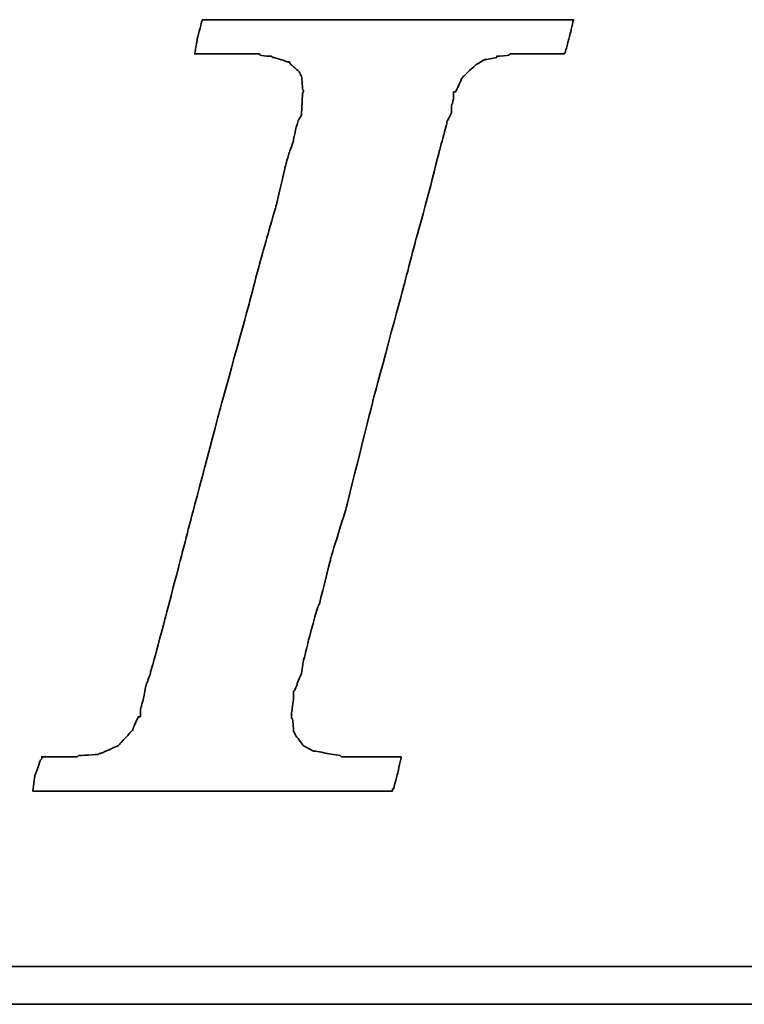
# Model space of a CAD drawing. Header units: millimetres. Extents: x 20 to 679, y 38 to 101.
# Tile 31 of 49: x 73.154 to 73.922, y 67.744 to 68.788. Entities that reach past the tile are written whole.
import ezdxf

# ---------------------------------------------------------------- set-up
doc = ezdxf.new("R2010")
doc.units = ezdxf.units.MM
doc.header["$LTSCALE"] = 0.1
doc.layers.add('DIM', color=4, linetype='CONTINUOUS')
doc.layers.add('layer 1', color=7, linetype='CONTINUOUS')

# ---------------------------------------------------------------- blocks, each defined once
blk = doc.blocks.new('TBI MOTION logo(完整正式版)')
at = {"layer": 'layer 1', "color": 22, "lineweight": 35}
for points, knots in [([(-40.59125, -7.94375), (-40.59125, -7.94375), (-40.97375, -7.94375), (-40.97375, -7.94375), (-40.97375, -7.94375), (-40.97375, -7.94375), (-41.38125, -7.94375), (-41.38125, -7.94375), (-41.38125, -7.94375), (-41.38125, -7.94375), (-41.54875, -7.94375), (-41.54875, -7.94375), (-41.54875, -7.94375), (-41.54875, -7.94375), (-41.59875, -7.94375), (-41.59875, -7.94375), (-41.59875, -7.94375), (-41.59875, -7.94375), (-41.88375, -7.94375), (-41.88375, -7.94375), (-41.88375, -7.94375), (-41.88375, -7.94375), (-41.90875, -7.91875), (-41.90875, -7.91875), (-41.90875, -7.91875), (-41.90875, -7.91875), (-42.19875, -7.87125), (-42.19875, -7.87125), (-42.19875, -7.87125), (-42.19875, -7.87125), (-42.43875, -7.82375), (-42.43875, -7.82375), (-42.43875, -7.82375), (-42.43875, -7.82375), (-42.45875, -7.82375), (-42.45875, -7.82375), (-42.45875, -7.82375), (-42.45875, -7.82375), (-42.48625, -7.82375), (-42.48625, -7.82375), (-42.48625, -7.82375), (-42.48625, -7.82375), (-42.67625, -7.72375), (-42.67625, -7.72375), (-42.67625, -7.72375), (-42.67625, -7.72375), (-42.70125, -7.70375), (-42.70125, -7.70375), (-42.70125, -7.70375), (-42.70125, -7.70375), (-42.72375, -7.67875), (-42.72375, -7.67875), (-42.72375, -7.67875), (-42.72375, -7.67875), (-42.86875, -7.48875), (-42.86875, -7.48875), (-42.86875, -7.48875), (-42.86875, -7.48875), (-42.89375, -7.43875), (-42.89375, -7.43875), (-42.89375, -7.43875), (-42.89375, -7.43875), (-42.91875, -7.38875), (-42.91875, -7.38875), (-42.91875, -7.38875), (-42.91875, -7.38875), (-42.93875, -7.12875), (-42.93875, -7.12875), (-42.93875, -7.12875), (-42.93875, -7.12875), (-42.96375, -7.10375), (-42.96375, -7.10375), (-42.96375, -7.10375), (-42.96375, -7.10375), (-42.96375, -7.05375), (-42.96375, -7.05375), (-42.96375, -7.05375), (-42.96375, -7.05375), (-42.96375, -7.00875), (-42.96375, -7.00875), (-42.96375, -7.00875), (-42.96375, -7.00875), (-42.91875, -6.69625), (-42.91875, -6.69625), (-42.91875, -6.69625), (-42.91875, -6.69625), (-42.91875, -6.62375), (-42.91875, -6.62375), (-42.91875, -6.62375), (-42.91875, -6.62375), (-42.91875, -6.59625), (-42.91875, -6.59625), (-42.91875, -6.59625), (-42.91875, -6.59625), (-42.91875, -6.57375), (-42.91875, -6.57375), (-42.91875, -6.57375), (-42.91875, -6.57375), (-42.91875, -6.52875), (-42.91875, -6.52875), (-42.91875, -6.52875), (-42.91875, -6.52875), (-42.89375, -6.50375), (-42.89375, -6.50375), (-42.89375, -6.50375), (-42.89375, -6.50375), (-42.84375, -6.38375), (-42.84375, -6.38375), (-42.84375, -6.38375), (-42.84375, -6.38375), (-42.84375, -6.35875), (-42.84375, -6.35875), (-42.84375, -6.35875), (-42.84375, -6.35875), (-42.74625, -6.14375), (-42.74625, -6.14375), (-42.74625, -6.14375), (-42.74625, -6.14375), (-42.70125, -5.85375), (-42.70125, -5.85375), (-42.70125, -5.85375), (-42.70125, -5.85375), (-42.60375, -5.47125), (-42.60375, -5.47125), (-42.60375, -5.47125), (-42.60375, -5.47125), (-42.60375, -5.44875), (-42.60375, -5.44875), (-42.60375, -5.44875), (-42.60375, -5.44875), (-42.38875, -4.67875), (-42.38875, -4.67875), (-42.38875, -4.67875), (-42.38875, -4.67875), (-42.36375, -4.65375), (-42.36375, -4.65375), (-42.36375, -4.65375), (-42.36375, -4.65375), (-42.12375, -3.69625), (-42.12375, -3.69625), (-42.12375, -3.69625), (-42.12375, -3.69625), (-42.12375, -3.67374), (-42.12375, -3.67374), (-42.12375, -3.67374), (-42.12375, -3.67374), (-41.78875, -2.59374), (-41.78875, -2.59374), (-41.78875, -2.59374), (-41.78875, -2.59374), (-41.18875, -0.19375), (-41.18875, -0.19375), (-41.18875, -0.19375), (-41.18875, -0.19375), (-40.54375, 2.20624), (-40.54375, 2.20624), (-40.54375, 2.20624), (-40.54375, 2.20624), (-40.25375, 3.30875), (-40.25375, 3.30875), (-40.25375, 3.30875), (-40.25375, 3.30875), (-39.98875, 4.27125), (-39.98875, 4.27125), (-39.98875, 4.27125), (-39.98875, 4.27125), (-39.77375, 5.13125), (-39.77375, 5.13125), (-39.77375, 5.13125), (-39.77375, 5.13125), (-39.67875, 5.47125), (-39.67875, 5.47125), (-39.67875, 5.47125), (-39.67875, 5.47125), (-39.60375, 5.75625), (-39.60375, 5.75625), (-39.60375, 5.75625), (-39.60375, 5.75625), (-39.60375, 5.78125), (-39.60375, 5.78125), (-39.60375, 5.78125), (-39.60375, 5.78125), (-39.50875, 5.97125), (-39.50875, 5.97125), (-39.50875, 5.97125), (-39.50875, 5.97125), (-39.50875, 6.13875), (-39.50875, 6.13875), (-39.50875, 6.13875), (-39.50875, 6.13875), (-39.48625, 6.16625), (-39.48625, 6.16625), (-39.48625, 6.16625), (-39.48625, 6.16625), (-39.46125, 6.28625), (-39.46125, 6.28625), (-39.46125, 6.28625), (-39.46125, 6.28625), (-39.46125, 6.42625), (-39.46125, 6.42625), (-39.46125, 6.42625), (-39.46125, 6.42625), (-39.41375, 6.42625), (-39.41375, 6.42625), (-39.41375, 6.42625), (-39.41375, 6.42625), (-39.29375, 6.69125), (-39.29375, 6.69125), (-39.29375, 6.69125), (-39.29375, 6.69125), (-39.26875, 6.74125), (-39.26875, 6.74125), (-39.26875, 6.74125), (-39.26875, 6.74125), (-39.24375, 6.76625), (-39.24375, 6.76625), (-39.24375, 6.76625), (-39.24375, 6.76625), (-38.98375, 7.00624), (-38.98375, 7.00624), (-38.98375, 7.00624), (-38.98375, 7.00624), (-38.95625, 7.02624), (-38.95625, 7.02624), (-38.95625, 7.02624), (-38.95625, 7.02624), (-38.78875, 7.12624), (-38.78875, 7.12624), (-38.78875, 7.12624), (-38.78875, 7.12624), (-38.76375, 7.12624), (-38.76375, 7.12624), (-38.76375, 7.12624), (-38.76375, 7.12624), (-38.74375, 7.12624), (-38.74375, 7.12624), (-38.74375, 7.12624), (-38.74375, 7.12624), (-38.52875, 7.17125), (-38.52875, 7.17125), (-38.52875, 7.17125), (-38.52875, 7.17125), (-38.52875, 7.19624), (-38.52875, 7.19624), (-38.52875, 7.19624), (-38.52875, 7.19624), (-38.50375, 7.19624), (-38.50375, 7.19624), (-38.50375, 7.19624), (-38.50375, 7.19624), (-38.26125, 7.21875), (-38.26125, 7.21875), (-38.26125, 7.21875), (-38.26125, 7.21875), (-38.23875, 7.24624), (-38.23875, 7.24624), (-38.23875, 7.24624), (-38.23875, 7.24624), (-38.21625, 7.24624), (-38.21625, 7.24624), (-38.21625, 7.24624), (-38.21625, 7.24624), (-38.18875, 7.24624), (-38.18875, 7.24624), (-38.18875, 7.24624), (-38.18875, 7.24624), (-37.90375, 7.24624), (-37.90375, 7.24624), (-37.90375, 7.24624), (-37.90375, 7.24624), (-37.85375, 7.24624), (-37.85375, 7.24624), (-37.85375, 7.24624), (-37.85375, 7.24624), (-37.75875, 7.24624), (-37.75875, 7.24624), (-37.75875, 7.24624), (-37.75875, 7.24624), (-37.42375, 7.24624), (-37.42375, 7.24624), (-37.42375, 7.24624), (-37.42375, 7.24624), (-37.08875, 7.24624), (-37.08875, 7.24624), (-37.08875, 7.24624), (-37.08875, 7.24624), (-37.06375, 7.24624), (-37.06375, 7.24624), (-37.06375, 7.24624), (-37.06375, 7.24624), (-37.06375, 7.26624), (-37.06375, 7.26624), (-37.06375, 7.26624), (-37.06375, 7.26624), (-37.03875, 7.29125), (-37.03875, 7.29125), (-37.03875, 7.29125), (-37.03875, 7.29125), (-37.03875, 7.31625), (-37.03875, 7.31625), (-37.03875, 7.31625), (-37.03875, 7.31625), (-36.94125, 7.67625), (-36.94125, 7.67625), (-36.94125, 7.67625), (-36.94125, 7.67625), (-36.86875, 7.98625), (-36.86875, 7.98625), (-36.86875, 7.98625), (-36.86875, 7.98625), (-36.98875, 7.98625), (-36.98875, 7.98625), (-36.98875, 7.98625), (-36.98875, 7.98625), (-37.42375, 7.98625), (-37.42375, 7.98625), (-37.42375, 7.98625), (-37.42375, 7.98625), (-37.94875, 7.98625), (-37.94875, 7.98625), (-37.94875, 7.98625), (-37.94875, 7.98625), (-38.57375, 7.98625), (-38.57375, 7.98625), (-38.57375, 7.98625), (-38.57375, 7.98625), (-39.29375, 7.98625), (-39.29375, 7.98625), (-39.29375, 7.98625), (-39.29375, 7.98625), (-40.82875, 7.98625), (-40.82875, 7.98625), (-40.82875, 7.98625), (-40.82875, 7.98625), (-42.36375, 7.98625), (-42.36375, 7.98625), (-42.36375, 7.98625), (-42.36375, 7.98625), (-43.08375, 7.98625), (-43.08375, 7.98625), (-43.08375, 7.98625), (-43.08375, 7.98625), (-43.70875, 7.98625), (-43.70875, 7.98625), (-43.70875, 7.98625), (-43.70875, 7.98625), (-44.23375, 7.98625), (-44.23375, 7.98625), (-44.23375, 7.98625), (-44.23375, 7.98625), (-44.66875, 7.98625), (-44.66875, 7.98625), (-44.66875, 7.98625), (-44.66875, 7.98625), (-44.88375, 7.98625), (-44.88375, 7.98625), (-44.88375, 7.98625), (-44.88375, 7.98625), (-44.90875, 7.94125), (-44.90875, 7.94125), (-44.90875, 7.94125), (-44.90875, 7.94125), (-44.90875, 7.91625), (-44.90875, 7.91625), (-44.90875, 7.91625), (-44.90875, 7.91625), (-45.00375, 7.55625), (-45.00375, 7.55625), (-45.00375, 7.55625), (-45.00375, 7.55625), (-45.05375, 7.24624), (-45.05375, 7.24624), (-45.05375, 7.24624), (-45.05375, 7.24624), (-44.61875, 7.24624), (-44.61875, 7.24624), (-44.61875, 7.24624), (-44.61875, 7.24624), (-44.11375, 7.24624), (-44.11375, 7.24624), (-44.11375, 7.24624), (-44.11375, 7.24624), (-43.99375, 7.24624), (-43.99375, 7.24624), (-43.99375, 7.24624), (-43.99375, 7.24624), (-43.94625, 7.24624), (-43.94625, 7.24624), (-43.94625, 7.24624), (-43.94625, 7.24624), (-43.92374, 7.24624), (-43.92374, 7.24624), (-43.92374, 7.24624), (-43.92374, 7.24624), (-43.65875, 7.24624), (-43.65875, 7.24624), (-43.65875, 7.24624), (-43.65875, 7.24624), (-43.63875, 7.21875), (-43.63875, 7.21875), (-43.63875, 7.21875), (-43.63875, 7.21875), (-43.46875, 7.19624), (-43.46875, 7.19624), (-43.46875, 7.19624), (-43.46875, 7.19624), (-43.39875, 7.19624), (-43.39875, 7.19624), (-43.39875, 7.19624), (-43.39875, 7.19624), (-43.37125, 7.17125), (-43.37125, 7.17125), (-43.37125, 7.17125), (-43.37125, 7.17125), (-43.34875, 7.17125), (-43.34875, 7.17125), (-43.34875, 7.17125), (-43.34875, 7.17125), (-43.20375, 7.12624), (-43.20375, 7.12624), (-43.20375, 7.12624), (-43.20375, 7.12624), (-43.05875, 7.07624), (-43.05875, 7.07624), (-43.05875, 7.07624), (-43.05875, 7.07624), (-43.01375, 7.07624), (-43.01375, 7.07624), (-43.01375, 7.07624), (-43.01375, 7.07624), (-42.98875, 7.02624), (-42.98875, 7.02624), (-42.98875, 7.02624), (-42.98875, 7.02624), (-42.79875, 6.86125), (-42.79875, 6.86125), (-42.79875, 6.86125), (-42.79875, 6.86125), (-42.77375, 6.81125), (-42.77375, 6.81125), (-42.77375, 6.81125), (-42.77375, 6.81125), (-42.74625, 6.76625), (-42.74625, 6.76625), (-42.74625, 6.76625), (-42.74625, 6.76625), (-42.72375, 6.47625), (-42.72375, 6.47625), (-42.72375, 6.47625), (-42.72375, 6.47625), (-42.70125, 6.45124), (-42.70125, 6.45124), (-42.70125, 6.45124), (-42.70125, 6.45124), (-42.70125, 6.42625), (-42.70125, 6.42625), (-42.70125, 6.42625), (-42.70125, 6.42625), (-42.72375, 6.40625), (-42.72375, 6.40625), (-42.72375, 6.40625), (-42.72375, 6.40625), (-42.74625, 5.97125), (-42.74625, 5.97125), (-42.74625, 5.97125), (-42.74625, 5.97125), (-42.74625, 5.94625), (-42.74625, 5.94625), (-42.74625, 5.94625), (-42.74625, 5.94625), (-42.74625, 5.92625), (-42.74625, 5.92625), (-42.74625, 5.92625), (-42.74625, 5.92625), (-42.77375, 5.87625), (-42.77375, 5.87625), (-42.77375, 5.87625), (-42.77375, 5.87625), (-42.81875, 5.80625), (-42.81875, 5.80625), (-42.81875, 5.80625), (-42.81875, 5.80625), (-42.86875, 5.63625), (-42.86875, 5.63625), (-42.86875, 5.63625), (-42.86875, 5.63625), (-42.91875, 5.39625), (-42.91875, 5.39625), (-42.91875, 5.39625), (-42.91875, 5.39625), (-42.91875, 5.37124), (-42.91875, 5.37124), (-42.91875, 5.37124), (-42.91875, 5.37124), (-43.01375, 5.10874), (-43.01375, 5.10874), (-43.01375, 5.10874), (-43.01375, 5.10874), (-43.10875, 4.77124), (-43.10875, 4.77124), (-43.10875, 4.77124), (-43.10875, 4.77124), (-43.29875, 3.95625), (-43.29875, 3.95625), (-43.29875, 3.95625), (-43.29875, 3.95625), (-43.58875, 2.95125), (-43.58875, 2.95125), (-43.58875, 2.95125), (-43.58875, 2.95125), (-43.87375, 1.87125), (-43.87375, 1.87125), (-43.87375, 1.87125), (-43.87375, 1.87125), (-44.52625, -0.50374), (-44.52625, -0.50374), (-44.52625, -0.50374), (-44.52625, -0.50374), (-45.14875, -2.85375), (-45.14875, -2.85375), (-45.14875, -2.85375), (-45.14875, -2.85375), (-45.43375, -3.95875), (-45.43375, -3.95875), (-45.43375, -3.95875), (-45.43375, -3.95875), (-45.69875, -4.96875), (-45.69875, -4.96875), (-45.69875, -4.96875), (-45.69875, -4.96875), (-45.91375, -5.78375), (-45.91375, -5.78375), (-45.91375, -5.78375), (-45.91375, -5.78375), (-46.01375, -6.11875), (-46.01375, -6.11875), (-46.01375, -6.11875), (-46.01375, -6.11875), (-46.01375, -6.14375), (-46.01375, -6.14375), (-46.01375, -6.14375), (-46.01375, -6.14375), (-46.10875, -6.40875), (-46.10875, -6.40875), (-46.10875, -6.40875), (-46.10875, -6.40875), (-46.15375, -6.64875), (-46.15375, -6.64875), (-46.15375, -6.64875), (-46.15375, -6.64875), (-46.20375, -6.83875), (-46.20375, -6.83875), (-46.20375, -6.83875), (-46.20375, -6.83875), (-46.22875, -6.93375), (-46.22875, -6.93375), (-46.22875, -6.93375), (-46.22875, -6.93375), (-46.22875, -7.07875), (-46.22875, -7.07875), (-46.22875, -7.07875), (-46.22875, -7.07875), (-46.27375, -7.07875), (-46.27375, -7.07875), (-46.27375, -7.07875), (-46.27375, -7.07875), (-46.39375, -7.34375), (-46.39375, -7.34375), (-46.39375, -7.34375), (-46.39375, -7.34375), (-46.39375, -7.36875), (-46.39375, -7.36875), (-46.39375, -7.36875), (-46.39375, -7.36875), (-46.42125, -7.38875), (-46.42125, -7.38875), (-46.42125, -7.38875), (-46.42125, -7.38875), (-46.68375, -7.67875), (-46.68375, -7.67875), (-46.68375, -7.67875), (-46.68375, -7.67875), (-46.70875, -7.70375), (-46.70875, -7.70375), (-46.70875, -7.70375), (-46.70875, -7.70375), (-46.75375, -7.72375), (-46.75375, -7.72375), (-46.75375, -7.72375), (-46.75375, -7.72375), (-47.08875, -7.87125), (-47.08875, -7.87125), (-47.08875, -7.87125), (-47.08875, -7.87125), (-47.11625, -7.87125), (-47.11625, -7.87125), (-47.11625, -7.87125), (-47.11625, -7.87125), (-47.13875, -7.89375), (-47.13875, -7.89375), (-47.13875, -7.89375), (-47.13875, -7.89375), (-47.56875, -7.91875), (-47.56875, -7.91875), (-47.56875, -7.91875), (-47.56875, -7.91875), (-47.59625, -7.94375), (-47.59625, -7.94375), (-47.59625, -7.94375), (-47.59625, -7.94375), (-47.64375, -7.94375), (-47.64375, -7.94375), (-47.64375, -7.94375), (-47.64375, -7.94375), (-47.73625, -7.94375), (-47.73625, -7.94375), (-47.73625, -7.94375), (-47.73625, -7.94375), (-48.07375, -7.94375), (-48.07375, -7.94375), (-48.07375, -7.94375), (-48.07375, -7.94375), (-48.36125, -7.94375), (-48.36125, -7.94375), (-48.36125, -7.94375), (-48.36125, -7.94375), (-48.36125, -7.96625), (-48.36125, -7.96625), (-48.36125, -7.96625), (-48.36125, -7.96625), (-48.36125, -7.99125), (-48.36125, -7.99125), (-48.36125, -7.99125), (-48.36125, -7.99125), (-48.38875, -8.01375), (-48.38875, -8.01375), (-48.38875, -8.01375), (-48.38875, -8.01375), (-48.50875, -8.34875), (-48.50875, -8.34875), (-48.50875, -8.34875), (-48.50875, -8.34875), (-48.55375, -8.68625), (-48.55375, -8.68625), (-48.55375, -8.68625), (-48.55375, -8.68625), (-48.45875, -8.68625), (-48.45875, -8.68625), (-48.45875, -8.68625), (-48.45875, -8.68625), (-48.07375, -8.68625), (-48.07375, -8.68625), (-48.07375, -8.68625), (-48.07375, -8.68625), (-47.52375, -8.68625), (-47.52375, -8.68625), (-47.52375, -8.68625), (-47.52375, -8.68625), (-46.92375, -8.68625), (-46.92375, -8.68625), (-46.92375, -8.68625), (-46.92375, -8.68625), (-46.25375, -8.68625), (-46.25375, -8.68625), (-46.25375, -8.68625), (-46.25375, -8.68625), (-46.20375, -8.68625), (-46.20375, -8.68625), (-46.20375, -8.68625), (-46.20375, -8.68625), (-44.71375, -8.68625), (-44.71375, -8.68625), (-44.71375, -8.68625), (-44.71375, -8.68625), (-43.22875, -8.68625), (-43.22875, -8.68625), (-43.22875, -8.68625), (-43.22875, -8.68625), (-42.55875, -8.68625), (-42.55875, -8.68625), (-42.55875, -8.68625), (-42.55875, -8.68625), (-42.50875, -8.68625), (-42.50875, -8.68625), (-42.50875, -8.68625), (-42.50875, -8.68625), (-41.93375, -8.68625), (-41.93375, -8.68625), (-41.93375, -8.68625), (-41.93375, -8.68625), (-41.38125, -8.68625), (-41.38125, -8.68625), (-41.38125, -8.68625), (-41.38125, -8.68625), (-40.97375, -8.68625), (-40.97375, -8.68625), (-40.97375, -8.68625), (-40.97375, -8.68625), (-40.78125, -8.68625), (-40.78125, -8.68625), (-40.78125, -8.68625), (-40.78125, -8.68625), (-40.78125, -8.63875), (-40.78125, -8.63875), (-40.78125, -8.63875), (-40.78125, -8.63875), (-40.75875, -8.63875), (-40.75875, -8.63875), (-40.75875, -8.63875), (-40.75875, -8.63875), (-40.66375, -8.27875), (-40.66375, -8.27875), (-40.66375, -8.27875), (-40.66375, -8.27875), (-40.59125, -7.94375), (-40.59125, -7.94375)], [0, 0, 0, 0, 0.00558659, 0.00558659, 0.00558659, 0.0055866, 0.01117318, 0.01117318, 0.01117318, 0.01117319, 0.01675978, 0.01675978, 0.01675978, 0.01675979, 0.02234637, 0.02234637, 0.02234637, 0.02234638, 0.02793296, 0.02793296, 0.02793296, 0.02793297, 0.03351955, 0.03351955, 0.03351955, 0.03351956, 0.03910615, 0.03910615, 0.03910615, 0.03910616, 0.04469274, 0.04469274, 0.04469274, 0.04469275, 0.05027933, 0.05027933, 0.05027933, 0.05027934, 0.05586592, 0.05586592, 0.05586592, 0.05586593, 0.06145251, 0.06145251, 0.06145251, 0.06145252, 0.06703911, 0.06703911, 0.06703911, 0.06703912, 0.0726257, 0.0726257, 0.0726257, 0.07262571, 0.07821229, 0.07821229, 0.07821229, 0.0782123, 0.08379888, 0.08379888, 0.08379888, 0.08379889, 0.08938547, 0.08938547, 0.08938547, 0.08938548, 0.09497207, 0.09497207, 0.09497207, 0.09497208, 0.10055866, 0.10055866, 0.10055866, 0.10055867, 0.10614525, 0.10614525, 0.10614525, 0.10614526, 0.11173184, 0.11173184, 0.11173184, 0.11173185, 0.11731844, 0.11731844, 0.11731844, 0.11731845, 0.12290503, 0.12290503, 0.12290503, 0.12290504, 0.12849162, 0.12849162, 0.12849162, 0.12849163, 0.13407821, 0.13407821, 0.13407821, 0.13407822, 0.1396648, 0.1396648, 0.1396648, 0.13966481, 0.1452514, 0.1452514, 0.1452514, 0.14525141, 0.15083799, 0.15083799, 0.15083799, 0.150838, 0.15642458, 0.15642458, 0.15642458, 0.15642459, 0.16201117, 0.16201117, 0.16201117, 0.16201118, 0.16759777, 0.16759777, 0.16759777, 0.16759778, 0.17318436, 0.17318436, 0.17318436, 0.17318437, 0.17877095, 0.17877095, 0.17877095, 0.17877096, 0.18435754, 0.18435754, 0.18435754, 0.18435755, 0.18994413, 0.18994413, 0.18994413, 0.18994414, 0.19553073, 0.19553073, 0.19553073, 0.19553074, 0.20111732, 0.20111732, 0.20111732, 0.20111733, 0.20670391, 0.20670391, 0.20670391, 0.20670392, 0.2122905, 0.2122905, 0.2122905, 0.21229051, 0.21787709, 0.21787709, 0.21787709, 0.2178771, 0.22346369, 0.22346369, 0.22346369, 0.2234637, 0.22905028, 0.22905028, 0.22905028, 0.22905029, 0.23463687, 0.23463687, 0.23463687, 0.23463688, 0.24022346, 0.24022346, 0.24022346, 0.24022347, 0.24581006, 0.24581006, 0.24581006, 0.24581007, 0.25139665, 0.25139665, 0.25139665, 0.25139666, 0.25698324, 0.25698324, 0.25698324, 0.25698325, 0.26256983, 0.26256983, 0.26256983, 0.26256984, 0.26815642, 0.26815642, 0.26815642, 0.26815643, 0.27374302, 0.27374302, 0.27374302, 0.27374303, 0.27932961, 0.27932961, 0.27932961, 0.27932962, 0.2849162, 0.2849162, 0.2849162, 0.28491621, 0.29050279, 0.29050279, 0.29050279, 0.2905028, 0.29608939, 0.29608939, 0.29608939, 0.2960894, 0.30167598, 0.30167598, 0.30167598, 0.30167599, 0.30726257, 0.30726257, 0.30726257, 0.30726258, 0.31284916, 0.31284916, 0.31284916, 0.31284917, 0.31843575, 0.31843575, 0.31843575, 0.31843576, 0.32402235, 0.32402235, 0.32402235, 0.32402236, 0.32960894, 0.32960894, 0.32960894, 0.32960895, 0.33519553, 0.33519553, 0.33519553, 0.33519554, 0.34078212, 0.34078212, 0.34078212, 0.34078213, 0.34636872, 0.34636872, 0.34636872, 0.34636873, 0.35195531, 0.35195531, 0.35195531, 0.35195532, 0.3575419, 0.3575419, 0.3575419, 0.35754191, 0.36312849, 0.36312849, 0.36312849, 0.3631285, 0.36871508, 0.36871508, 0.36871508, 0.36871509, 0.37430168, 0.37430168, 0.37430168, 0.37430169, 0.37988827, 0.37988827, 0.37988827, 0.37988828, 0.38547486, 0.38547486, 0.38547486, 0.38547487, 0.39106145, 0.39106145, 0.39106145, 0.39106146, 0.39664804, 0.39664804, 0.39664804, 0.39664805, 0.40223464, 0.40223464, 0.40223464, 0.40223465, 0.40782123, 0.40782123, 0.40782123, 0.40782124, 0.41340782, 0.41340782, 0.41340782, 0.41340783, 0.41899441, 0.41899441, 0.41899441, 0.41899442, 0.42458101, 0.42458101, 0.42458101, 0.42458102, 0.4301676, 0.4301676, 0.4301676, 0.43016761, 0.43575419, 0.43575419, 0.43575419, 0.4357542, 0.44134078, 0.44134078, 0.44134078, 0.44134079, 0.44692737, 0.44692737, 0.44692737, 0.44692738, 0.45251397, 0.45251397, 0.45251397, 0.45251398, 0.45810056, 0.45810056, 0.45810056, 0.45810057, 0.46368715, 0.46368715, 0.46368715, 0.46368716, 0.46927374, 0.46927374, 0.46927374, 0.46927375, 0.47486034, 0.47486034, 0.47486034, 0.47486035, 0.48044693, 0.48044693, 0.48044693, 0.48044694, 0.48603352, 0.48603352, 0.48603352, 0.48603353, 0.49162011, 0.49162011, 0.49162011, 0.49162012, 0.4972067, 0.4972067, 0.4972067, 0.49720671, 0.5027933, 0.5027933, 0.5027933, 0.50279331, 0.50837989, 0.50837989, 0.50837989, 0.5083799, 0.51396648, 0.51396648, 0.51396648, 0.51396649, 0.51955307, 0.51955307, 0.51955307, 0.51955308, 0.52513966, 0.52513966, 0.52513966, 0.52513967, 0.53072626, 0.53072626, 0.53072626, 0.53072627, 0.53631285, 0.53631285, 0.53631285, 0.53631286, 0.54189944, 0.54189944, 0.54189944, 0.54189945, 0.54748603, 0.54748603, 0.54748603, 0.54748604, 0.55307263, 0.55307263, 0.55307263, 0.55307264, 0.55865922, 0.55865922, 0.55865922, 0.55865923, 0.56424581, 0.56424581, 0.56424581, 0.56424582, 0.5698324, 0.5698324, 0.5698324, 0.56983241, 0.57541899, 0.57541899, 0.57541899, 0.575419, 0.58100559, 0.58100559, 0.58100559, 0.5810056, 0.58659218, 0.58659218, 0.58659218, 0.58659219, 0.59217877, 0.59217877, 0.59217877, 0.59217878, 0.59776536, 0.59776536, 0.59776536, 0.59776537, 0.60335196, 0.60335196, 0.60335196, 0.60335197, 0.60893855, 0.60893855, 0.60893855, 0.60893856, 0.61452514, 0.61452514, 0.61452514, 0.61452515, 0.62011173, 0.62011173, 0.62011173, 0.62011174, 0.62569832, 0.62569832, 0.62569832, 0.62569833, 0.63128492, 0.63128492, 0.63128492, 0.63128493, 0.63687151, 0.63687151, 0.63687151, 0.63687152, 0.6424581, 0.6424581, 0.6424581, 0.64245811, 0.64804469, 0.64804469, 0.64804469, 0.6480447, 0.65363128, 0.65363128, 0.65363128, 0.65363129, 0.65921788, 0.65921788, 0.65921788, 0.65921789, 0.66480447, 0.66480447, 0.66480447, 0.66480448, 0.67039106, 0.67039106, 0.67039106, 0.67039107, 0.67597765, 0.67597765, 0.67597765, 0.67597766, 0.68156425, 0.68156425, 0.68156425, 0.68156426, 0.68715084, 0.68715084, 0.68715084, 0.68715085, 0.69273743, 0.69273743, 0.69273743, 0.69273744, 0.69832402, 0.69832402, 0.69832402, 0.69832403, 0.70391061, 0.70391061, 0.70391061, 0.70391062, 0.70949721, 0.70949721, 0.70949721, 0.70949722, 0.7150838, 0.7150838, 0.7150838, 0.71508381, 0.72067039, 0.72067039, 0.72067039, 0.7206704, 0.72625698, 0.72625698, 0.72625698, 0.72625699, 0.73184358, 0.73184358, 0.73184358, 0.73184359, 0.73743017, 0.73743017, 0.73743017, 0.73743018, 0.74301676, 0.74301676, 0.74301676, 0.74301677, 0.74860335, 0.74860335, 0.74860335, 0.74860336, 0.75418994, 0.75418994, 0.75418994, 0.75418995, 0.75977654, 0.75977654, 0.75977654, 0.75977655, 0.76536313, 0.76536313, 0.76536313, 0.76536314, 0.77094972, 0.77094972, 0.77094972, 0.77094973, 0.77653631, 0.77653631, 0.77653631, 0.77653632, 0.78212291, 0.78212291, 0.78212291, 0.78212292, 0.7877095, 0.7877095, 0.7877095, 0.78770951, 0.79329609, 0.79329609, 0.79329609, 0.7932961, 0.79888268, 0.79888268, 0.79888268, 0.79888269, 0.80446927, 0.80446927, 0.80446927, 0.80446928, 0.81005587, 0.81005587, 0.81005587, 0.81005588, 0.81564246, 0.81564246, 0.81564246, 0.81564247, 0.82122905, 0.82122905, 0.82122905, 0.82122906, 0.82681564, 0.82681564, 0.82681564, 0.82681565, 0.83240223, 0.83240223, 0.83240223, 0.83240224, 0.83798883, 0.83798883, 0.83798883, 0.83798884, 0.84357542, 0.84357542, 0.84357542, 0.84357543, 0.84916201, 0.84916201, 0.84916201, 0.84916202, 0.8547486, 0.8547486, 0.8547486, 0.85474861, 0.8603352, 0.8603352, 0.8603352, 0.86033521, 0.86592179, 0.86592179, 0.86592179, 0.8659218, 0.87150838, 0.87150838, 0.87150838, 0.87150839, 0.87709497, 0.87709497, 0.87709497, 0.87709498, 0.88268156, 0.88268156, 0.88268156, 0.88268157, 0.88826816, 0.88826816, 0.88826816, 0.88826817, 0.89385475, 0.89385475, 0.89385475, 0.89385476, 0.89944134, 0.89944134, 0.89944134, 0.89944135, 0.90502793, 0.90502793, 0.90502793, 0.90502794, 0.91061453, 0.91061453, 0.91061453, 0.91061454, 0.91620112, 0.91620112, 0.91620112, 0.91620113, 0.92178771, 0.92178771, 0.92178771, 0.92178772, 0.9273743, 0.9273743, 0.9273743, 0.92737431, 0.93296089, 0.93296089, 0.93296089, 0.9329609, 0.93854749, 0.93854749, 0.93854749, 0.9385475, 0.94413408, 0.94413408, 0.94413408, 0.94413409, 0.94972067, 0.94972067, 0.94972067, 0.94972068, 0.95530726, 0.95530726, 0.95530726, 0.95530727, 0.96089385, 0.96089385, 0.96089385, 0.96089386, 0.96648045, 0.96648045, 0.96648045, 0.96648046, 0.97206704, 0.97206704, 0.97206704, 0.97206705, 0.97765363, 0.97765363, 0.97765363, 0.97765364, 0.98324022, 0.98324022, 0.98324022, 0.98324023, 0.98882682, 0.98882682, 0.98882682, 0.98882683, 0.99441341, 0.99441341, 0.99441341, 0.99441342, 1, 1, 1, 1]), ([(75.90875, -9.47875), (75.90875, -9.47875), (75.90875, -12.28625), (75.90875, -12.28625), (75.90875, -12.28625), (75.90875, -12.28625), (75.90875, -12.47875), (75.90875, -12.47875), (75.90875, -12.47875), (75.90875, -12.47875), (75.71625, -12.47875), (75.71625, -12.47875), (75.71625, -12.47875), (75.71625, -12.47875), (-88.32875, -12.47875), (-88.32875, -12.47875), (-88.32875, -12.47875), (-88.32875, -12.47875), (-88.32875, -13.29375), (-88.32875, -13.29375), (-88.32875, -13.29375), (-88.32875, -13.29375), (82.89125, -13.29375), (82.89125, -13.29375), (82.89125, -13.29375), (82.89125, -13.29375), (75.90875, -9.47875), (75.90875, -9.47875)], [0, 0, 0, 0, 0.14285714, 0.14285714, 0.14285714, 0.14285715, 0.28571429, 0.28571429, 0.28571429, 0.2857143, 0.42857143, 0.42857143, 0.42857143, 0.42857144, 0.57142857, 0.57142857, 0.57142857, 0.57142858, 0.71428571, 0.71428571, 0.71428571, 0.71428572, 0.85714286, 0.85714286, 0.85714286, 0.85714287, 1, 1, 1, 1])]:
    blk.add_open_spline(points, degree=3, knots=knots, dxfattribs=at)

msp = doc.modelspace()

# ---------------------------------------------------------------- block references
at = {"layer": 'DIM', "color": 7, "xscale": 0.0490385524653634, "yscale": 0.0490385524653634, "zscale": 0.0490385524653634}
msp.add_blockref('TBI MOTION logo(完整正式版)', (75.5488, 68.3959), dxfattribs=at)

doc.saveas('drawing.dxf')
